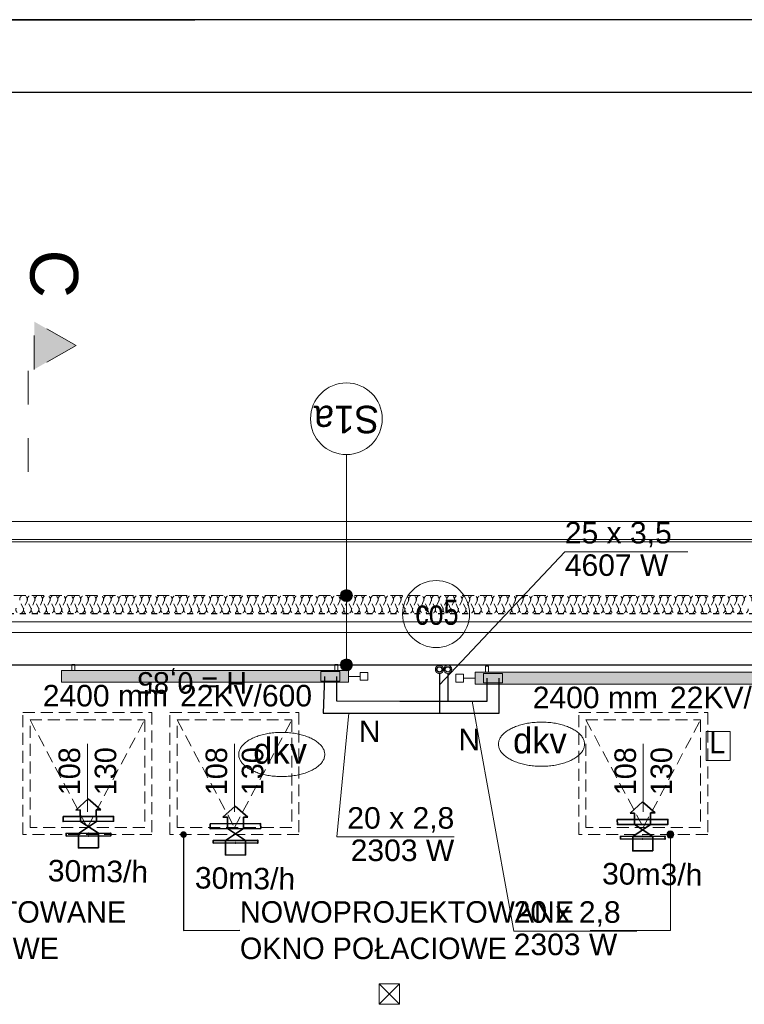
# Model space of a CAD drawing. Header units: millimetres. Extents: x -17429 to 155243, y -2908 to 188569.
# Tile 109 of 113: x 24733 to 30794, y 139826 to 148063. Entities that reach past the tile are written whole.
import ezdxf
from ezdxf.lldxf.tags import DXFTag

# ---------------------------------------------------------------- set-up
doc = ezdxf.new("R2010")
doc.units = ezdxf.units.MM
doc.header["$MEASUREMENT"] = 0
for name, pattern in [('Dashed', [564.444447, 282.222223, -282.222223]), ('Hidden Line', [100, 50, -50]), ('Hidden Line copy', [80, 40, -40]), ('Krawędzie ukryte', [150, 100, -50]), ('PHANTOM', [2.5, 1.25, -0.25, 0.25, -0.25, 0.25, -0.25])]:
    doc.linetypes.add(name, pattern=pattern)
doc.layers.get('0').update_dxf_attribs({"lineweight": 5})
for name, color, linetype in [('#opisy', 7, 'Continuous'), ('#podkład', 252, 'Continuous'), ('_TABELA', 7, 'Continuous'), ('Arch ocieplenie', 252, 'Continuous'), ('Arch opisy', 252, 'Continuous'), ('IS_Armatura_podłączeniowa_grz._dolnozas.', 255, 'SOLID'), ('IS_Armatura_Therm', 7, 'SOLID'), ('IS_Grafika', 7, 'SOLID'), ('IS_Grzejniki_Plan_rzut', 7, 'SOLID'), ('IS_Opisy_działek_Therm', 7, 'SOLID'), ('IS_Powrót', 5, 'DASH'), ('IS_Text_Armatury_Therm', 7, 'Continuous'), ('IS_Text_Odbiornikow_Therm', 7, 'Continuous'), ('IS_Zasilanie', 1, 'SOLID')]:
    doc.layers.add(name, color=color, linetype=linetype)
for name, color, linetype, lineweight in [('#piony', 7, 'Continuous', 5), ('Arch opisy_Nr_Pióra__1', 252, 'Continuous', 25), ('Arch opisy_Nr_Pióra__21', 252, 'Continuous', 13), ('arch przekroje_Nr_Pióra__21', 252, 'Continuous', 13), ('arch przekroje_Nr_Pióra__5', 252, 'Continuous', 13), ('FLUID-EXR.309', 6, 'Continuous', 35), ('INWENT DACH_Nr_Pióra__21', 7, 'Continuous', 13), ('INWENT KONST. DREWNIANA_Nr_Pióra__21', 7, 'Continuous', 13), ('INWENT OPISY_Nr_Pióra__21', 252, 'Continuous', 13), ('INWENT. OKNA_Nr_Pióra__21', 7, 'Continuous', 13), ('INWENT.ŚCIANY_Nr_Pióra__1', 252, 'Continuous', 25)]:
    doc.layers.add(name, color=color, linetype=linetype, lineweight=lineweight)
doc.layers.add('arch izolacje_Nr_Pióra__3', color=7, linetype='Continuous', lineweight=13, true_color=0xff6600)
doc.layers.add('Arch ocieplenie_Nr_Pióra__22', color=7, linetype='Continuous', lineweight=9, true_color=0x7f7f7f)
doc.styles.add('ARIAL', font='arial.ttf', dxfattribs={"width": 0.75})
doc.styles.add('GENERATED_STYLE_2', font='txt')
doc.styles.add('GENERATED_STYLE_4', font='txt')
doc.styles.add('GENERATED_STYLE_5', font='arial.ttf')
doc.styles.add('MtXpl_Arial', font='txt', dxfattribs={"height": 0.2})
doc.styles.get("Standard").update_dxf_attribs({"font": 'arial.ttf', "bigfont": 'BIGFONT.SHX'})
tags = doc.linetypes.add('DASH', pattern=[15, 10, -5]).pattern_tags.tags
tags[6:7] = [DXFTag(74, 4), DXFTag(75, 0), DXFTag(340, '0'), DXFTag(46, 0.0), DXFTag(50, 0.0), DXFTag(44, 0.0), DXFTag(45, 0.0)]
tags[4:5] = [DXFTag(74, 4), DXFTag(75, 0), DXFTag(340, '0'), DXFTag(46, 0.0), DXFTag(50, 0.0), DXFTag(44, 0.0), DXFTag(45, 0.0)]
tags = doc.linetypes.add('SOLID', pattern=[10, 10, 0]).pattern_tags.tags
tags[6:7] = [DXFTag(74, 4), DXFTag(75, 0), DXFTag(340, '0'), DXFTag(46, 0.0), DXFTag(50, 0.0), DXFTag(44, 0.0), DXFTag(45, 0.0)]
tags[4:5] = [DXFTag(74, 4), DXFTag(75, 0), DXFTag(340, '0'), DXFTag(46, 0.0), DXFTag(50, 0.0), DXFTag(44, 0.0), DXFTag(45, 0.0)]
doc.dimstyles.new('GENERATED_STYLE__6', dxfattribs={"dimtxt": 0.18, "dimasz": 109.44, "dimexe": 0.18, "dimexo": 0.0625, "dimgap": 0.09, "dimtad": 0, "dimtih": 1, "dimtoh": 1, "dimdec": 4, "dimzin": 0, "dimdsep": 46, "dimcen": 0.09, "dimadec": 0, "dimazin": 0, "dimtfac": 1, "dimtdec": 4, "dimtmove": 0, "dimatfit": 3, "dimldrblk": 'ARROWHEAD_11', "dimfxl": 1, "dimtolj": 1, "dimtzin": 0, "dimarcsym": 0})

# ---------------------------------------------------------------- blocks, each defined once
blk = doc.blocks.new('Izolacja cieplna 14_130', base_point=(32134.1, 143095.9))
at = {"layer": 'Arch ocieplenie_Nr_Pióra__22', "linetype": 'Hidden Line copy'}
for p, q in [((24762.1, 143140.5), (24735.5, 143201.2)), ((24794, 143201.2), (24767.4, 143140.5)), ((24825.9, 143140.5), (24799.3, 143201.2)), ((24857.8, 143201.2), (24831.2, 143140.5)), ((24889.7, 143140.5), (24863.1, 143201.2)), ((24921.6, 143201.2), (24895, 143140.5)), ((24953.5, 143140.5), (24926.9, 143201.2)), ((24985.4, 143201.2), (24958.8, 143140.5)), ((25017.3, 143140.5), (24990.7, 143201.2)), ((25049.2, 143201.2), (25022.6, 143140.5)), ((25081.1, 143140.5), (25054.5, 143201.2)), ((25113, 143201.2), (25086.4, 143140.5)), ((25144.9, 143140.5), (25118.3, 143201.2)), ((25176.8, 143201.2), (25150.2, 143140.5)), ((25208.7, 143140.5), (25182.2, 143201.2)), ((25240.6, 143201.2), (25214.1, 143140.5)), ((25272.5, 143140.5), (25246, 143201.2)), ((25304.4, 143201.2), (25277.9, 143140.5)), ((25336.3, 143140.5), (25309.8, 143201.2)), ((25368.2, 143201.2), (25341.7, 143140.5)), ((25400.1, 143140.5), (25373.6, 143201.2)), ((25432, 143201.2), (25405.5, 143140.5)), ((25463.9, 143140.5), (25437.4, 143201.2)), ((25495.8, 143201.2), (25469.3, 143140.5)), ((25527.7, 143140.5), (25501.2, 143201.2)), ((25559.6, 143201.2), (25533.1, 143140.5)), ((25591.5, 143140.5), (25565, 143201.2)), ((25623.4, 143201.2), (25596.9, 143140.5)), ((25655.3, 143140.5), (25628.8, 143201.2)), ((25687.2, 143201.2), (25660.7, 143140.5)), ((25719.1, 143140.5), (25692.6, 143201.2)), ((25751, 143201.2), (25724.5, 143140.5)), ((25782.9, 143140.5), (25756.4, 143201.2)), ((25814.8, 143201.2), (25788.3, 143140.5)), ((25846.7, 143140.5), (25820.2, 143201.2)), ((25878.6, 143201.2), (25852.1, 143140.5)), ((25910.5, 143140.5), (25884, 143201.2)), ((25942.4, 143201.2), (25915.9, 143140.5)), ((25974.3, 143140.5), (25947.8, 143201.2)), ((26006.2, 143201.2), (25979.7, 143140.5)), ((26038.1, 143140.5), (26011.6, 143201.2)), ((26070, 143201.2), (26043.5, 143140.5)), ((26101.9, 143140.5), (26075.4, 143201.2)), ((26133.8, 143201.2), (26107.3, 143140.5)), ((26165.7, 143140.5), (26139.2, 143201.2)), ((26197.6, 143201.2), (26171.1, 143140.5)), ((26229.6, 143140.5), (26203, 143201.2)), ((26261.5, 143201.2), (26234.9, 143140.5)), ((26293.4, 143140.5), (26266.8, 143201.2)), ((26325.3, 143201.2), (26298.7, 143140.5)), ((26357.2, 143140.5), (26330.6, 143201.2)), ((26389.1, 143201.2), (26362.5, 143140.5)), ((26421, 143140.5), (26394.4, 143201.2)), ((26452.9, 143201.2), (26426.3, 143140.5)), ((26484.8, 143140.5), (26458.2, 143201.2)), ((26516.7, 143201.2), (26490.1, 143140.5)), ((26548.6, 143140.5), (26522, 143201.2)), ((26580.5, 143201.2), (26553.9, 143140.5)), ((26612.4, 143140.5), (26585.8, 143201.2)), ((26644.3, 143201.2), (26617.7, 143140.5)), ((26676.2, 143140.5), (26649.6, 143201.2)), ((26708.1, 143201.2), (26681.5, 143140.5)), ((26740, 143140.5), (26713.4, 143201.2)), ((26771.9, 143201.2), (26745.3, 143140.5)), ((26803.8, 143140.5), (26777.2, 143201.2)), ((26835.7, 143201.2), (26809.1, 143140.5)), ((26867.6, 143140.5), (26841, 143201.2)), ((26899.5, 143201.2), (26872.9, 143140.5)), ((26931.4, 143140.5), (26904.8, 143201.2)), ((26963.3, 143201.2), (26936.8, 143140.5)), ((26995.2, 143140.5), (26968.7, 143201.2)), ((27027.1, 143201.2), (27000.6, 143140.5)), ((27059, 143140.5), (27032.5, 143201.2)), ((27090.9, 143201.2), (27064.4, 143140.5)), ((27122.8, 143140.5), (27096.3, 143201.2)), ((27154.7, 143201.2), (27128.2, 143140.5)), ((27186.6, 143140.5), (27160.1, 143201.2)), ((27218.5, 143201.2), (27192, 143140.5)), ((27250.4, 143140.5), (27223.9, 143201.2)), ((27282.3, 143201.2), (27255.8, 143140.5)), ((27314.2, 143140.5), (27287.7, 143201.2)), ((27346.1, 143201.2), (27319.6, 143140.5)), ((27378, 143140.5), (27351.5, 143201.2)), ((27409.9, 143201.2), (27383.4, 143140.5)), ((27441.8, 143140.5), (27415.3, 143201.2)), ((27473.7, 143201.2), (27447.2, 143140.5)), ((27505.6, 143140.5), (27479.1, 143201.2)), ((27537.5, 143201.2), (27511, 143140.5)), ((27569.4, 143140.5), (27542.9, 143201.2)), ((27601.3, 143201.2), (27574.8, 143140.5)), ((27633.2, 143140.5), (27606.7, 143201.2)), ((27665.1, 143201.2), (27638.6, 143140.5)), ((27697, 143140.5), (27670.5, 143201.2)), ((27728.9, 143201.2), (27702.4, 143140.5)), ((27760.8, 143140.5), (27734.3, 143201.2)), ((27792.7, 143201.2), (27766.2, 143140.5)), ((27824.6, 143140.5), (27798.1, 143201.2)), ((27856.5, 143201.2), (27830, 143140.5)), ((27888.4, 143140.5), (27861.9, 143201.2)), ((27920.3, 143201.2), (27893.8, 143140.5)), ((27952.3, 143140.5), (27925.7, 143201.2)), ((27984.2, 143201.2), (27957.6, 143140.5)), ((28016.1, 143140.5), (27989.5, 143201.2)), ((28048, 143201.2), (28021.4, 143140.5)), ((28079.9, 143140.5), (28053.3, 143201.2)), ((28111.8, 143201.2), (28085.2, 143140.5)), ((28143.7, 143140.5), (28117.1, 143201.2)), ((28175.6, 143201.2), (28149, 143140.5)), ((28207.5, 143140.5), (28180.9, 143201.2)), ((28239.4, 143201.2), (28212.8, 143140.5)), ((28271.3, 143140.5), (28244.7, 143201.2)), ((28303.2, 143201.2), (28276.6, 143140.5)), ((28335.1, 143140.5), (28308.5, 143201.2)), ((28367, 143201.2), (28340.4, 143140.5)), ((28398.9, 143140.5), (28372.3, 143201.2)), ((28430.8, 143201.2), (28404.2, 143140.5)), ((28462.7, 143140.5), (28436.1, 143201.2)), ((28494.6, 143201.2), (28468, 143140.5)), ((28526.5, 143140.5), (28499.9, 143201.2)), ((28558.4, 143201.2), (28531.8, 143140.5)), ((28590.3, 143140.5), (28563.7, 143201.2)), ((28622.2, 143201.2), (28595.6, 143140.5)), ((28654.1, 143140.5), (28627.5, 143201.2)), ((28686, 143201.2), (28659.5, 143140.5)), ((28717.9, 143140.5), (28691.4, 143201.2)), ((28749.8, 143201.2), (28723.3, 143140.5)), ((28781.7, 143140.5), (28755.2, 143201.2)), ((28813.6, 143201.2), (28787.1, 143140.5)), ((28845.5, 143140.5), (28819, 143201.2)), ((28877.4, 143201.2), (28850.9, 143140.5)), ((28909.3, 143140.5), (28882.8, 143201.2)), ((28941.2, 143201.2), (28914.7, 143140.5)), ((28973.1, 143140.5), (28946.6, 143201.2)), ((29005, 143201.2), (28978.5, 143140.5)), ((29036.9, 143140.5), (29010.4, 143201.2)), ((29068.8, 143201.2), (29042.3, 143140.5)), ((29100.7, 143140.5), (29074.2, 143201.2)), ((29132.6, 143201.2), (29106.1, 143140.5)), ((29164.5, 143140.5), (29138, 143201.2)), ((29196.4, 143201.2), (29169.9, 143140.5)), ((29228.3, 143140.5), (29201.8, 143201.2)), ((29260.2, 143201.2), (29233.7, 143140.5)), ((29292.1, 143140.5), (29265.6, 143201.2)), ((29324, 143201.2), (29297.5, 143140.5)), ((29355.9, 143140.5), (29329.4, 143201.2)), ((29387.8, 143201.2), (29361.3, 143140.5)), ((29419.7, 143140.5), (29393.2, 143201.2)), ((29451.6, 143201.2), (29425.1, 143140.5)), ((29483.5, 143140.5), (29457, 143201.2)), ((29515.4, 143201.2), (29488.9, 143140.5)), ((29547.3, 143140.5), (29520.8, 143201.2)), ((29579.2, 143201.2), (29552.7, 143140.5)), ((29611.1, 143140.5), (29584.6, 143201.2)), ((29643, 143201.2), (29616.5, 143140.5)), ((29675, 143140.5), (29648.4, 143201.2)), ((29706.9, 143201.2), (29680.3, 143140.5)), ((29738.8, 143140.5), (29712.2, 143201.2)), ((29770.7, 143201.2), (29744.1, 143140.5)), ((29802.6, 143140.5), (29776, 143201.2)), ((29834.5, 143201.2), (29807.9, 143140.5)), ((29866.4, 143140.5), (29839.8, 143201.2)), ((29898.3, 143201.2), (29871.7, 143140.5)), ((29930.2, 143140.5), (29903.6, 143201.2)), ((29962.1, 143201.2), (29935.5, 143140.5)), ((29994, 143140.5), (29967.4, 143201.2)), ((30025.9, 143201.2), (29999.3, 143140.5)), ((30057.8, 143140.5), (30031.2, 143201.2)), ((30089.7, 143201.2), (30063.1, 143140.5)), ((30121.6, 143140.5), (30095, 143201.2)), ((30153.5, 143201.2), (30126.9, 143140.5)), ((30185.4, 143140.5), (30158.8, 143201.2)), ((30217.3, 143201.2), (30190.7, 143140.5)), ((30249.2, 143140.5), (30222.6, 143201.2)), ((30281.1, 143201.2), (30254.5, 143140.5)), ((30313, 143140.5), (30286.4, 143201.2)), ((30344.9, 143201.2), (30318.3, 143140.5)), ((30376.8, 143140.5), (30350.2, 143201.2)), ((30408.7, 143201.2), (30382.1, 143140.5)), ((30440.6, 143140.5), (30414.1, 143201.2)), ((30472.5, 143201.2), (30446, 143140.5)), ((30504.4, 143140.5), (30477.9, 143201.2)), ((30536.3, 143201.2), (30509.8, 143140.5)), ((30568.2, 143140.5), (30541.7, 143201.2)), ((30600.1, 143201.2), (30573.6, 143140.5)), ((30632, 143140.5), (30605.5, 143201.2)), ((30663.9, 143201.2), (30637.4, 143140.5)), ((30695.8, 143140.5), (30669.3, 143201.2)), ((30727.7, 143201.2), (30701.2, 143140.5)), ((30759.6, 143140.5), (30733.1, 143201.2)), ((30791.5, 143201.2), (30765, 143140.5))]:
    blk.add_line(p, q, dxfattribs=at)
for centre, start, end in [((24764.7, 143214), 336.34881, 203.65129), ((24828.5, 143214), 336.34881, 203.65129), ((24892.4, 143214), 336.34881, 203.65129), ((24956.2, 143214), 336.34881, 203.65129), ((25020, 143214), 336.34881, 203.65129), ((25083.8, 143214), 336.34881, 203.65129), ((25147.6, 143214), 336.34881, 203.65129), ((25211.4, 143214), 336.34881, 203.65129), ((25275.2, 143214), 336.34881, 203.65129), ((25339, 143214), 336.34881, 203.65129), ((25402.8, 143214), 336.34881, 203.65129), ((25466.6, 143214), 336.34881, 203.65129), ((25530.4, 143214), 336.34881, 203.65129), ((25594.2, 143214), 336.34881, 203.65129), ((25658, 143214), 336.34881, 203.65129), ((25721.8, 143214), 336.34881, 203.65129), ((25785.6, 143214), 336.34881, 203.65129), ((25849.4, 143214), 336.34881, 203.65129), ((25913.2, 143214), 336.34881, 203.65129), ((25977, 143214), 336.34881, 203.65129), ((26040.8, 143214), 336.34881, 203.65129), ((26104.6, 143214), 336.34881, 203.65129), ((26168.4, 143214), 336.34881, 203.65129), ((26232.2, 143214), 336.34881, 203.65129), ((26296, 143214), 336.34881, 203.65129), ((26359.8, 143214), 336.34881, 203.65129), ((26423.6, 143214), 336.34881, 203.65129), ((26487.4, 143214), 336.34881, 203.65129), ((26551.2, 143214), 336.34881, 203.65129), ((26615.1, 143214), 336.34881, 203.65129), ((26678.9, 143214), 336.34881, 203.65129), ((26742.7, 143214), 336.34881, 203.65129), ((26806.5, 143214), 336.34881, 203.65129), ((26870.3, 143214), 336.34881, 203.65129), ((26934.1, 143214), 336.34881, 203.65129), ((26997.9, 143214), 336.34881, 203.65129), ((27061.7, 143214), 336.34881, 203.65129), ((27125.5, 143214), 336.34881, 203.65129), ((27189.3, 143214), 336.34881, 203.65129), ((27253.1, 143214), 336.34881, 203.65129), ((27316.9, 143214), 336.34881, 203.65129), ((27380.7, 143214), 336.34881, 203.65129), ((27444.5, 143214), 336.34881, 203.65129), ((27508.3, 143214), 336.34881, 203.65129), ((27572.1, 143214), 336.34881, 203.65129), ((27635.9, 143214), 336.34881, 203.65129), ((27699.7, 143214), 336.34881, 203.65129), ((27763.5, 143214), 336.34881, 203.65129), ((27827.3, 143214), 336.34881, 203.65129), ((27891.1, 143214), 336.34881, 203.65129), ((27954.9, 143214), 336.34881, 203.65129), ((28018.7, 143214), 336.34881, 203.65129), ((28082.5, 143214), 336.34881, 203.65129), ((28146.3, 143214), 336.34881, 203.65129), ((28210.1, 143214), 336.34881, 203.65129), ((28273.9, 143214), 336.34881, 203.65129), ((28337.8, 143214), 336.34881, 203.65129), ((28401.6, 143214), 336.34881, 203.65129), ((28465.4, 143214), 336.34881, 203.65129), ((28529.2, 143214), 336.34881, 203.65129), ((28593, 143214), 336.34881, 203.65129), ((28656.8, 143214), 336.34881, 203.65129), ((28720.6, 143214), 336.34881, 203.65129), ((28784.4, 143214), 336.34881, 203.65129), ((28848.2, 143214), 336.34881, 203.65129), ((28912, 143214), 336.34881, 203.65129), ((28975.8, 143214), 336.34881, 203.65129), ((29039.6, 143214), 336.34881, 203.65129), ((29103.4, 143214), 336.34881, 203.65129), ((29167.2, 143214), 336.34881, 203.65129), ((29231, 143214), 336.34881, 203.65129), ((29294.8, 143214), 336.34881, 203.65129), ((29358.6, 143214), 336.34881, 203.65129), ((29422.4, 143214), 336.34881, 203.65129), ((29486.2, 143214), 336.34881, 203.65129), ((29550, 143214), 336.34881, 203.65129), ((29613.8, 143214), 336.34881, 203.65129), ((29677.6, 143214), 336.34881, 203.65129), ((29741.4, 143214), 336.34881, 203.65129), ((29805.2, 143214), 336.34881, 203.65129), ((29869, 143214), 336.34881, 203.65129), ((29932.8, 143214), 336.34881, 203.65129), ((29996.6, 143214), 336.34881, 203.65129), ((30060.5, 143214), 336.34881, 203.65129), ((30124.3, 143214), 336.34881, 203.65129), ((30188.1, 143214), 336.34881, 203.65129), ((30251.9, 143214), 336.34881, 203.65129), ((30315.7, 143214), 336.34881, 203.65129), ((30379.5, 143214), 336.34881, 203.65129), ((30443.3, 143214), 336.34881, 203.65129), ((30507.1, 143214), 336.34881, 203.65129), ((30570.9, 143214), 336.34881, 203.65129), ((30634.7, 143214), 336.34881, 203.65129), ((30698.5, 143214), 336.34881, 203.65129), ((30762.3, 143214), 336.34881, 203.65129), ((30826.1, 143214), 336.34881, 203.65129), ((24732.8, 143127.8), 156.34879, 23.65124), ((24796.6, 143127.8), 156.34879, 23.65124), ((24860.5, 143127.8), 156.34879, 23.65124), ((24924.3, 143127.8), 156.34879, 23.65124), ((24988.1, 143127.8), 156.34879, 23.65124), ((25051.9, 143127.8), 156.34879, 23.65124), ((25115.7, 143127.8), 156.34879, 23.65124), ((25179.5, 143127.8), 156.34879, 23.65124), ((25243.3, 143127.8), 156.34879, 23.65124), ((25307.1, 143127.8), 156.34879, 23.65124), ((25370.9, 143127.8), 156.34879, 23.65124), ((25434.7, 143127.8), 156.34879, 23.65124), ((25498.5, 143127.8), 156.34879, 23.65124), ((25562.3, 143127.8), 156.34879, 23.65124), ((25626.1, 143127.8), 156.34879, 23.65124), ((25689.9, 143127.8), 156.34879, 23.65124), ((25753.7, 143127.8), 156.34879, 23.65124), ((25817.5, 143127.8), 156.34879, 23.65124), ((25881.3, 143127.8), 156.34879, 23.65124), ((25945.1, 143127.8), 156.34879, 23.65124), ((26008.9, 143127.8), 156.34879, 23.65124), ((26072.7, 143127.8), 156.34879, 23.65124), ((26136.5, 143127.8), 156.34879, 23.65124), ((26200.3, 143127.8), 156.34879, 23.65124), ((26264.1, 143127.8), 156.34879, 23.65124), ((26327.9, 143127.8), 156.34879, 23.65124), ((26391.7, 143127.8), 156.34879, 23.65124), ((26455.5, 143127.8), 156.34879, 23.65124), ((26519.3, 143127.8), 156.34879, 23.65124), ((26583.2, 143127.8), 156.34879, 23.65124), ((26647, 143127.8), 156.34879, 23.65124), ((26710.8, 143127.8), 156.34879, 23.65124), ((26774.6, 143127.8), 156.34879, 23.65124), ((26838.4, 143127.8), 156.34879, 23.65124), ((26902.2, 143127.8), 156.34879, 23.65124), ((26966, 143127.8), 156.34879, 23.65124), ((27029.8, 143127.8), 156.34879, 23.65124), ((27093.6, 143127.8), 156.34879, 23.65124), ((27157.4, 143127.8), 156.34879, 23.65124), ((27221.2, 143127.8), 156.34879, 23.65124), ((27285, 143127.8), 156.34879, 23.65124), ((27348.8, 143127.8), 156.34879, 23.65124), ((27412.6, 143127.8), 156.34879, 23.65124), ((27476.4, 143127.8), 156.34879, 23.65124), ((27540.2, 143127.8), 156.34879, 23.65124), ((27604, 143127.8), 156.34879, 23.65124), ((27667.8, 143127.8), 156.34879, 23.65124), ((27731.6, 143127.8), 156.34879, 23.65124), ((27795.4, 143127.8), 156.34879, 23.65124), ((27859.2, 143127.8), 156.34879, 23.65124), ((27923, 143127.8), 156.34879, 23.65124), ((27986.8, 143127.8), 156.34879, 23.65124), ((28050.6, 143127.8), 156.34879, 23.65124), ((28114.4, 143127.8), 156.34879, 23.65124), ((28178.2, 143127.8), 156.34879, 23.65124), ((28242, 143127.8), 156.34879, 23.65124), ((28305.9, 143127.8), 156.34879, 23.65124), ((28369.7, 143127.8), 156.34879, 23.65124), ((28433.5, 143127.8), 156.34879, 23.65124), ((28497.3, 143127.8), 156.34879, 23.65124), ((28561.1, 143127.8), 156.34879, 23.65124), ((28624.9, 143127.8), 156.34879, 23.65124), ((28688.7, 143127.8), 156.34879, 23.65124), ((28752.5, 143127.8), 156.34879, 23.65124), ((28816.3, 143127.8), 156.34879, 23.65124), ((28880.1, 143127.8), 156.34879, 23.65124), ((28943.9, 143127.8), 156.34879, 23.65124), ((29007.7, 143127.8), 156.34879, 23.65124), ((29071.5, 143127.8), 156.34879, 23.65124), ((29135.3, 143127.8), 156.34879, 23.65124), ((29199.1, 143127.8), 156.34879, 23.65124), ((29262.9, 143127.8), 156.34879, 23.65124), ((29326.7, 143127.8), 156.34879, 23.65124), ((29390.5, 143127.8), 156.34879, 23.65124), ((29454.3, 143127.8), 156.34879, 23.65124), ((29518.1, 143127.8), 156.34879, 23.65124), ((29581.9, 143127.8), 156.34879, 23.65124), ((29645.7, 143127.8), 156.34879, 23.65124), ((29709.5, 143127.8), 156.34879, 23.65124), ((29773.3, 143127.8), 156.34879, 23.65124), ((29837.1, 143127.8), 156.34879, 23.65124), ((29900.9, 143127.8), 156.34879, 23.65124), ((29964.7, 143127.8), 156.34879, 23.65124), ((30028.6, 143127.8), 156.34879, 23.65124), ((30092.4, 143127.8), 156.34879, 23.65124), ((30156.2, 143127.8), 156.34879, 23.65124), ((30220, 143127.8), 156.34879, 23.65124), ((30283.8, 143127.8), 156.34879, 23.65124), ((30347.6, 143127.8), 156.34879, 23.65124), ((30411.4, 143127.8), 156.34879, 23.65124), ((30475.2, 143127.8), 156.34879, 23.65124), ((30539, 143127.8), 156.34879, 23.65124), ((30602.8, 143127.8), 156.34879, 23.65124), ((30666.6, 143127.8), 156.34879, 23.65124), ((30730.4, 143127.8), 156.34879, 23.65124), ((30794.2, 143127.8), 156.34879, 23.65124)]:
    blk.add_arc(centre, 31.9, start, end, dxfattribs=at)
blk = doc.blocks.new('Linia_136', base_point=(27465.4, 143245.9))
at = {"layer": 'Arch opisy_Nr_Pióra__21', "linetype": 'Continuous'}
blk.add_line((27465.4, 143245.9), (27465.4, 144424.9), dxfattribs=at)
blk.add_circle((27465.4, 144724.9), 300, dxfattribs=at)
blk = doc.blocks.new('Linia_137', base_point=(27465.4, 142665.9))
at = {"layer": 'Arch opisy_Nr_Pióra__21', "linetype": 'Continuous'}
for points in [[(27515.4, 143245.9), (27511.6, 143265), (27500.8, 143281.2), (27484.5, 143292.1), (27465.4, 143295.9), (27446.3, 143292.1), (27430.1, 143281.2), (27419.2, 143265), (27415.4, 143245.9), (27419.2, 143226.7), (27430.1, 143210.5), (27446.3, 143199.7), (27465.4, 143195.9), (27484.5, 143199.7), (27500.8, 143210.5), (27511.6, 143226.7)], [(27515.4, 142665.9), (27511.6, 142685), (27500.8, 142701.2), (27484.5, 142712), (27465.4, 142715.9), (27446.3, 142712), (27430.1, 142701.2), (27419.2, 142685), (27415.4, 142665.9), (27419.2, 142646.7), (27430.1, 142630.5), (27446.3, 142619.7), (27465.4, 142615.9), (27484.5, 142619.7), (27500.8, 142630.5), (27511.6, 142646.7)]]:
    blk.add_hatch(color=256, dxfattribs=at).paths.add_polyline_path(points, flags=0)
blk.add_line((27465.4, 142715.9), (27465.4, 143195.9), dxfattribs=at)
for centre in [(27465.4, 143245.9), (27465.4, 142665.9)]:
    blk.add_circle(centre, 50, dxfattribs=at)
blk = doc.blocks.new('ARROWHEAD_11')
at = {"color": 0, "linetype": 'Continuous', "lineweight": 0}
blk.add_line((0, 0), (-1, 0), dxfattribs=at)
at = {"color": 0, "linetype": 'Continuous', "lineweight": 0, "const_width": 0.25, "flags": 128}
blk.add_lwpolyline([(-0.125, 0, 1), (0.125, 0, 1)], format="xyb", close=True, dxfattribs=at)
blk = doc.blocks.new('gfgf')
at = {"layer": '_TABELA', "color": 7}
for p, q in [((41197.7, 148063.5), (-15802.3, 148063.5)), ((40597.7, 147453.5), (-13302.3, 147453.5))]:
    blk.add_line(p, q, dxfattribs=at)
blk = doc.blocks.new('hg')
at = {"layer": 'FLUID-EXR.309', "color": 7}
for p, q in [((17736.9, 124343.3), (17844.7, 124488.1)), ((17745.9, 124510.2), (17837.5, 124354.6)), ((17844.7, 124488.1), (17940.6, 124483)), ((17942.6, 124520), (17940.6, 124483)), ((18029.8, 124411.2), (17942.6, 124520)), ((17931.4, 124312.3), (18029.8, 124411.2)), ((17837.5, 124354.6), (17933.4, 124349.4)), ((17933.4, 124349.4), (17931.4, 124312.3))]:
    blk.add_line(p, q, dxfattribs=at)
for points in [[(17730.2, 124614.3), (17710.1, 124241.5), (17731.4, 124240.4), (17751.5, 124613.1)], [(17893.7, 124630.3), (17870.9, 124207.9), (17829.7, 124210.2), (17852.4, 124632.6)], [(17745.9, 124510.2), (17625.4, 124516.7), (17616.4, 124349.8), (17736.9, 124343.3)]]:
    blk.add_lwpolyline(points, close=True, dxfattribs=at)
for p in [(17720.1, 124427.9), (17741.4, 124426.7), (17710.1, 124241.5), (17731.4, 124240.4)]:
    blk.add_point(p, dxfattribs=at)
blk = doc.blocks.new('piwnica')
at = {"layer": 'Arch opisy_Nr_Pióra__21', "linetype": 'Continuous'}
blk.add_hatch(color=252, dxfattribs=at).paths.add_polyline_path([(30205.6, 141245.9), (30203.3, 141257.3), (30196.8, 141267.1), (30187.1, 141273.6), (30175.6, 141275.9), (30164.1, 141273.6), (30154.4, 141267.1), (30147.9, 141257.3), (30145.6, 141245.9), (30147.9, 141234.4), (30154.4, 141224.6), (30164.1, 141218.1), (30175.6, 141215.9), (30187.1, 141218.1), (30196.8, 141224.6), (30203.3, 141234.4)], flags=0)
at = {"layer": 'arch przekroje_Nr_Pióra__5', "linetype": 'Continuous'}
blk.add_hatch(color=252, dxfattribs=at).paths.add_polyline_path([(24854.1, 145537.9), (24854.1, 145137.9), (25204.1, 145337.9)], flags=0)
at = {"layer": 'arch izolacje_Nr_Pióra__3', "color": 252, "linetype": 'Krawędzie ukryte'}
blk.add_line((11334.1, 143245.9), (32134.1, 143245.9), dxfattribs=at)
at = {"layer": 'Arch opisy_Nr_Pióra__21', "color": 252, "linetype": 'Continuous'}
for p, q in [((30175.6, 141215.9), (30175.6, 140444.2)), ((30175.6, 140444.2), (29504.5, 140444.2))]:
    blk.add_line(p, q, dxfattribs=at)
blk.add_circle((30175.6, 141245.9), 30, dxfattribs=at)
at = {"layer": 'arch przekroje_Nr_Pióra__5', "color": 252, "linetype": 'Dashed'}
for p, q in [((25204.1, 145337.9), (24854.1, 145537.9)), ((24854.1, 145137.9), (24854.1, 145537.9)), ((24804.1, 144279.9), (24804.1, 145337.9)), ((25204.1, 145337.9), (24854.1, 145137.9))]:
    blk.add_line(p, q, dxfattribs=at)
at = {"layer": 'INWENT DACH_Nr_Pióra__21', "color": 252, "linetype": 'Continuous'}
for p, q in [((11334.1, 143865.9), (32584.1, 143865.9)), ((11334.1, 143715.9), (32584.1, 143715.9)), ((11334.1, 143695.9), (32584.1, 143695.9)), ((11334.1, 143025.9), (32584.1, 143025.9)), ((11334.1, 142935.9), (32584.1, 142935.9))]:
    blk.add_line(p, q, dxfattribs=at)
at = {"layer": 'INWENT KONST. DREWNIANA_Nr_Pióra__21', "color": 252, "linetype": 'Continuous'}
for p, q in [((27909.1, 139995.9), (27739.1, 139995.9)), ((27739.1, 139995.9), (27739.1, 139825.9)), ((27739.1, 139995.9), (27909.1, 139825.9)), ((27739.1, 139825.9), (27909.1, 139995.9)), ((27909.1, 139825.9), (27909.1, 139995.9)), ((27739.1, 139825.9), (27909.1, 139825.9))]:
    blk.add_line(p, q, dxfattribs=at)
at = {"layer": 'INWENT OPISY_Nr_Pióra__21', "color": 252, "linetype": 'Continuous'}
for p, q in [((25299.1, 141435.9), (25299.1, 142005.9)), ((26529.1, 141435.9), (26529.1, 142005.9)), ((29949.1, 141435.9), (29949.1, 142005.9))]:
    blk.add_line(p, q, dxfattribs=at)
at = {"layer": 'INWENT. OKNA_Nr_Pióra__21', "color": 252, "linetype": 'Krawędzie ukryte'}
for p, q in [((24759.1, 141245.9), (24759.1, 142265.9)), ((24759.1, 142265.9), (25839.1, 142265.9)), ((25839.1, 142265.9), (25839.1, 141245.9)), ((25989.1, 141245.9), (25989.1, 142265.9)), ((25989.1, 142265.9), (27069.1, 142265.9)), ((27069.1, 142265.9), (27069.1, 141245.9)), ((29409.1, 141245.9), (29409.1, 142265.9)), ((29409.1, 142265.9), (30489.1, 142265.9)), ((30489.1, 142265.9), (30489.1, 141245.9)), ((24819.1, 142205.9), (25299.1, 141305.9)), ((24819.1, 141305.9), (24819.1, 142205.9)), ((24819.1, 142205.9), (25779.1, 142205.9)), ((25299.1, 141305.9), (25779.1, 142205.9)), ((25779.1, 142205.9), (25779.1, 141305.9)), ((26049.1, 142205.9), (26529.1, 141305.9)), ((26049.1, 141305.9), (26049.1, 142205.9)), ((26049.1, 142205.9), (27009.1, 142205.9)), ((26529.1, 141305.9), (27009.1, 142205.9)), ((27009.1, 142205.9), (27009.1, 141305.9)), ((29469.1, 142205.9), (29949.1, 141305.9)), ((29469.1, 141305.9), (29469.1, 142205.9)), ((29469.1, 142205.9), (30429.1, 142205.9)), ((29949.1, 141305.9), (30429.1, 142205.9)), ((30429.1, 142205.9), (30429.1, 141305.9)), ((25779.1, 141305.9), (24819.1, 141305.9)), ((27009.1, 141305.9), (26049.1, 141305.9)), ((30429.1, 141305.9), (29469.1, 141305.9)), ((25839.1, 141245.9), (24759.1, 141245.9)), ((27069.1, 141245.9), (25989.1, 141245.9)), ((30489.1, 141245.9), (29409.1, 141245.9))]:
    blk.add_line(p, q, dxfattribs=at)
at = {"layer": 'INWENT.ŚCIANY_Nr_Pióra__1', "color": 252, "linetype": 'Hidden Line'}
blk.add_line((11334.1, 143095.9), (31984.1, 143095.9), dxfattribs=at)
at = {"layer": 'INWENT.ŚCIANY_Nr_Pióra__1', "color": 252, "linetype": 'Continuous'}
blk.add_line((11334.1, 142665.9), (31664.1, 142665.9), dxfattribs=at)
at = {"layer": 'Arch ocieplenie', "color": 252, "linetype": 'Hidden Line copy', "lineweight": 9}
blk.add_blockref('Izolacja cieplna 14_130', (32134.1, 143095.9), dxfattribs=at)
at = {"layer": 'Arch opisy', "color": 252, "linetype": 'Continuous'}
for name, p in [('Linia_136', (27465.4, 143245.9)), ('Linia_137', (27465.4, 142665.9))]:
    blk.add_blockref(name, p, dxfattribs=at)
at = {"layer": 'Arch opisy_Nr_Pióra__1', "color": 252, "linetype": 'Continuous', "insert": (27465.4, 144603.5), "char_height": 230, "attachment_point": 2, "rotation": 180, "style": 'GENERATED_STYLE_4'}
blk.add_mtext('{S1a}', dxfattribs=at)
at = {"layer": 'Arch opisy_Nr_Pióra__21', "color": 252, "linetype": 'Continuous', "char_height": 180, "width": 2514.08, "attachment_point": 4, "line_spacing_factor": 1.015474, "style": 'GENERATED_STYLE_4'}
for insert in [(22827.8, 140445.1), (22827.8, 140445.1), (26575, 140445.1)]:
    blk.add_mtext('{NOWOPROJEKTOWANE \\POKNO POŁACIOWE}', dxfattribs=dict(at, insert=insert))
at = {"layer": 'arch przekroje_Nr_Pióra__21', "color": 252, "linetype": 'Continuous', "insert": (25221.2, 145937.9), "char_height": 400, "attachment_point": 2, "rotation": 270, "style": 'GENERATED_STYLE_5'}
blk.add_mtext('{C}', dxfattribs=at)
at = {"layer": 'INWENT OPISY_Nr_Pióra__21', "color": 252, "linetype": 'Continuous', "insert": (26175.7, 142425), "char_height": 180, "attachment_point": 2, "rotation": 180, "style": 'GENERATED_STYLE_2'}
blk.add_mtext('{H = 0,85}', dxfattribs=at)
at = {"layer": 'INWENT OPISY_Nr_Pióra__21', "color": 252, "linetype": 'Continuous', "char_height": 180, "width": 1346.334, "attachment_point": 2, "rotation": 90, "line_spacing_factor": 1.008452, "style": 'GENERATED_STYLE_2'}
for insert in [(25057.9, 141775.9), (26287.9, 141775.9), (29707.9, 141775.9)]:
    blk.add_mtext('{108\\P130}', dxfattribs=dict(at, insert=insert))
at = {"layer": 'Arch opisy_Nr_Pióra__21', "color": 252, "linetype": 'Continuous', "annotation_type": 0, "has_hookline": 1, "hookline_direction": 0, "text_width": 2837.1}
for points in [[(21685.3, 141245.9), (21685.3, 140444.2), (22827.7, 140445.1)], [(22356.4, 141245.9), (22356.4, 140444.2), (22827.7, 140445.1)], [(26103.5, 141245.9), (26103.5, 140444.2), (26574.9, 140445.1)]]:
    blk.add_leader(points, dimstyle='GENERATED_STYLE__6', dxfattribs=at)

msp = doc.modelspace()

# ---------------------------------------------------------------- linework, layer by layer
at = {"layer": '#piony', "color": 7}
msp.add_circle((28216.1, 143091), 280.2, dxfattribs=at)
at = {"layer": '_TABELA', "color": 7}
msp.add_line((-15802.3, 148063.5), (26197.7, 148063.5), dxfattribs=at)
at = {"layer": 'IS_Armatura_podłączeniowa_grz._dolnozas.', "color": 7, "lineweight": 0, "ltscale": 10}
for p, q in [((27412.1, 142609.6), (27252.1, 142609.6)), ((27252.1, 142609.6), (27252.1, 142529.6)), ((27412.1, 142529.6), (27412.1, 142609.6)), ((28772.3, 142594.3), (28612.3, 142594.3)), ((28612.3, 142594.3), (28612.3, 142514.3)), ((28772.3, 142514.3), (28772.3, 142594.3)), ((27252.1, 142529.6), (27412.1, 142529.6)), ((28612.3, 142514.3), (28772.3, 142514.3))]:
    msp.add_line(p, q, dxfattribs=at)
at = {"layer": 'IS_Armatura_Therm', "color": 7, "lineweight": 0, "ltscale": 10}
for p, q in [((27644.6, 142602.1), (27579.6, 142602.1)), ((27579.6, 142602.1), (27579.6, 142537.1)), ((27644.6, 142537.1), (27644.6, 142602.1)), ((27482.1, 142569.6), (27579.6, 142569.6)), ((27579.6, 142537.1), (27644.6, 142537.1)), ((28444.8, 142586.8), (28379.8, 142586.8)), ((28379.8, 142586.8), (28379.8, 142521.8)), ((28379.8, 142521.8), (28444.8, 142521.8)), ((28444.8, 142521.8), (28444.8, 142586.8)), ((28542.3, 142554.3), (28444.8, 142554.3))]:
    msp.add_line(p, q, dxfattribs=at)
at = {"layer": 'IS_Grafika', "color": 7, "lineweight": 5, "ltscale": 10}
for p, q in [((30676.2, 142109.2), (30476, 142109.2)), ((30476, 142109.2), (30476, 141864.9)), ((30676.2, 141864.9), (30676.2, 142109.2)), ((30476, 141864.9), (30676.2, 141864.9))]:
    msp.add_line(p, q, dxfattribs=at)
for points, knots in [([(29097.8, 142186.8), (29080.1, 142186.8), (29045.3, 142185.5), (28994.6, 142179.7), (28946.8, 142170.5), (28902.6, 142158), (28862.4, 142142.5), (28826.8, 142124.4), (28796.3, 142104), (28771.4, 142081.3), (28752.6, 142056.6), (28740.7, 142029.9), (28738, 142011.2), (28738, 142002)], [0, 0, 0, 0, 53.206774, 104.286131, 152.960622, 198.951577, 242.000697, 281.900205, 318.538128, 351.968842, 382.520946, 410.942343, 438.528187, 438.528187, 438.528187, 438.528187]), ([(29457.6, 142002), (29457.6, 142011.2), (29454.9, 142029.9), (29443, 142056.6), (29424.2, 142081.3), (29399.3, 142104), (29368.8, 142124.4), (29333.2, 142142.5), (29293, 142158), (29248.8, 142170.5), (29201, 142179.7), (29150.3, 142185.5), (29115.5, 142186.8), (29097.8, 142186.8)], [0, 0, 0, 0, 27.585844, 56.00724, 86.559344, 119.990058, 156.627982, 196.52749, 239.576609, 285.567565, 334.242055, 385.321413, 438.528187, 438.528187, 438.528187, 438.528187]), ([(26924.7, 142100.9), (26907, 142100.9), (26872.2, 142099.6), (26821.5, 142093.8), (26773.7, 142084.6), (26729.5, 142072.1), (26689.3, 142056.7), (26653.7, 142038.6), (26623.2, 142018.1), (26598.3, 141995.4), (26579.5, 141970.7), (26567.6, 141944.1), (26564.9, 141925.3), (26564.9, 141916.1)], [0, 0, 0, 0, 53.206774, 104.286131, 152.960622, 198.951577, 242.000697, 281.900205, 318.538128, 351.968842, 382.520946, 410.942343, 438.528187, 438.528187, 438.528187, 438.528187]), ([(27284.5, 141916.1), (27284.5, 141925.3), (27281.8, 141944.1), (27269.9, 141970.7), (27251.1, 141995.4), (27226.2, 142018.1), (27195.7, 142038.6), (27160.1, 142056.7), (27119.9, 142072.1), (27075.7, 142084.6), (27027.9, 142093.8), (26977.2, 142099.6), (26942.4, 142100.9), (26924.7, 142100.9)], [0, 0, 0, 0, 27.585844, 56.00724, 86.559344, 119.990058, 156.627982, 196.52749, 239.576609, 285.567565, 334.242055, 385.321413, 438.528187, 438.528187, 438.528187, 438.528187]), ([(28738, 142002), (28738, 141992.8), (28740.7, 141974), (28752.6, 141947.4), (28771.4, 141922.7), (28796.3, 141900), (28826.8, 141879.5), (28862.4, 141861.4), (28902.6, 141846), (28946.8, 141833.5), (28994.6, 141824.2), (29045.3, 141818.5), (29080.1, 141817.2), (29097.8, 141817.2)], [0, 0, 0, 0, 27.585844, 56.00724, 86.559344, 119.990058, 156.627982, 196.52749, 239.576609, 285.567565, 334.242055, 385.321413, 438.528187, 438.528187, 438.528187, 438.528187]), ([(29097.8, 141817.2), (29115.5, 141817.2), (29150.3, 141818.5), (29201, 141824.2), (29248.8, 141833.5), (29293, 141846), (29333.2, 141861.4), (29368.8, 141879.5), (29399.3, 141900), (29424.2, 141922.7), (29443, 141947.4), (29454.9, 141974), (29457.6, 141992.8), (29457.6, 142002)], [0, 0, 0, 0, 53.206774, 104.286131, 152.960622, 198.951577, 242.000697, 281.900205, 318.538128, 351.968842, 382.520946, 410.942343, 438.528187, 438.528187, 438.528187, 438.528187]), ([(26564.9, 141916.1), (26564.9, 141906.9), (26567.6, 141888.1), (26579.5, 141861.5), (26598.3, 141836.8), (26623.2, 141814.1), (26653.7, 141793.6), (26689.3, 141775.5), (26729.5, 141760.1), (26773.7, 141747.6), (26821.5, 141738.4), (26872.2, 141732.6), (26907, 141731.3), (26924.7, 141731.3)], [0, 0, 0, 0, 27.585844, 56.00724, 86.559344, 119.990058, 156.627982, 196.52749, 239.576609, 285.567565, 334.242055, 385.321413, 438.528187, 438.528187, 438.528187, 438.528187]), ([(26924.7, 141731.3), (26942.4, 141731.3), (26977.2, 141732.6), (27027.9, 141738.4), (27075.7, 141747.6), (27119.9, 141760.1), (27160.1, 141775.5), (27195.7, 141793.6), (27226.2, 141814.1), (27251.1, 141836.8), (27269.9, 141861.5), (27281.8, 141888.1), (27284.5, 141906.9), (27284.5, 141916.1)], [0, 0, 0, 0, 53.206774, 104.286131, 152.960622, 198.951577, 242.000697, 281.900205, 318.538128, 351.968842, 382.520946, 410.942343, 438.528187, 438.528187, 438.528187, 438.528187])]:
    msp.add_open_spline(points, degree=3, knots=knots, dxfattribs=at)
at = {"layer": 'IS_Grzejniki_Plan_rzut', "color": 252, "lineweight": 0, "ltscale": 10}
for p, q in [((27482.1, 142619.6), (25082.1, 142619.6)), ((25082.1, 142619.6), (25082.1, 142519.6)), ((25169.6, 142619.6), (25169.6, 142669.6)), ((25169.6, 142669.6), (25194.6, 142669.6)), ((25194.6, 142669.6), (25194.6, 142619.6)), ((27394.6, 142669.6), (27369.6, 142669.6)), ((27369.6, 142669.6), (27369.6, 142619.6)), ((27394.6, 142619.6), (27394.6, 142669.6)), ((27482.1, 142519.6), (27482.1, 142619.6)), ((30942.3, 142604.3), (28542.3, 142604.3)), ((28542.3, 142604.3), (28542.3, 142504.3)), ((28629.8, 142604.3), (28629.8, 142654.3)), ((28629.8, 142654.3), (28654.8, 142654.3)), ((28654.8, 142654.3), (28654.8, 142604.3)), ((25082.1, 142519.6), (27482.1, 142519.6)), ((28542.3, 142504.3), (30942.3, 142504.3))]:
    msp.add_line(p, q, dxfattribs=at)
at = {"layer": 'IS_Grzejniki_Plan_rzut', "color": 252, "linetype": 'Continuous', "lineweight": 0, "ltscale": 10, "extrusion": (0, 0, -1)}
for points in [[(-27482.1, 142519.6), (-25082.1, 142619.6), (-25082.1, 142519.6)], [(-25082.1, 142619.6), (-27482.1, 142519.6), (-27482.1, 142619.6)], [(-30942.3, 142504.3), (-28542.3, 142604.3), (-28542.3, 142504.3)], [(-28542.3, 142604.3), (-30942.3, 142504.3), (-30942.3, 142604.3)]]:
    msp.add_solid(points, dxfattribs=at)
at = {"layer": 'IS_Opisy_działek_Therm', "color": 7, "lineweight": 5, "ltscale": 10}
for p, q in [((28244.1, 142499.6), (29292.6, 143611.9)), ((29292.6, 143611.9), (30322.6, 143611.9)), ((28517.5, 142362.8), (28865.1, 140438.5)), ((27485, 142262.8), (27384.5, 141225.9)), ((28368, 141225.9), (27384.5, 141225.9)), ((28865.1, 140438.5), (29895.1, 140438.5))]:
    msp.add_line(p, q, dxfattribs=at)
at = {"layer": 'IS_Powrót', "color": 5, "lineweight": 30, "ltscale": 20}
for p, q in [((28313.6, 142593.9), (28313.6, 142362.8)), ((27382.1, 142569.6), (27382.1, 142365.6)), ((28642.3, 142362.8), (28642.3, 142554.3)), ((27382.1, 142365.6), (27913, 142362.8)), ((27913, 142362.8), (28642.3, 142362.8))]:
    msp.add_line(p, q, dxfattribs=at)
for centre in [(28244.1, 142627.8), (28313.6, 142628)]:
    msp.add_circle(centre, 22.1, dxfattribs=at)
at = {"layer": 'IS_Powrót', "color": 5, "lineweight": 0, "ltscale": 20}
msp.add_circle((28313.6, 142628), 34.1, dxfattribs=at)
at = {"layer": 'IS_Zasilanie', "color": 1, "lineweight": 30, "ltscale": 10}
for p, q in [((28244.1, 142593.8), (28244.1, 142262.8)), ((27282.1, 142569.6), (27271, 142262.8)), ((28742.3, 142262.8), (28742.3, 142554.3)), ((27271, 142262.8), (28013, 142262.8)), ((28013, 142262.8), (28742.3, 142262.8))]:
    msp.add_line(p, q, dxfattribs=at)
at = {"layer": 'IS_Zasilanie', "color": 1, "linetype": 'PHANTOM', "lineweight": 0, "ltscale": 250}
msp.add_circle((28244.1, 142627.8), 34.1, dxfattribs=at)
at = {"layer": 'IS_Zasilanie', "color": 1, "linetype": 'PHANTOM', "lineweight": 30, "ltscale": 250}
msp.add_circle((28244.1, 142627.8), 22.1, dxfattribs=at)
msp.add_circle((28244.1, 142627.8), 22.1, dxfattribs=at)

# ---------------------------------------------------------------- block references
at = {"layer": '#podkład'}
msp.add_blockref('piwnica', (0, 0), dxfattribs=at)
msp.add_blockref('gfgf', (0, 0))
at = {"color": 2, "rotation": 93.3538706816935}
for p in [(150559.2, 130824.3), (155195.7, 130798.9), (151789.2, 130764.3)]:
    msp.add_blockref('hg', p, dxfattribs=at)

# ---------------------------------------------------------------- texts
at = {"layer": '#opisy', "color": 7, "lineweight": 0, "style": 'ARIAL'}
for p in [(24967.4, 140855.1, 139.7), (26197.4, 140795.1, 139.7), (29603.9, 140829.8, 139.7)]:
    msp.add_text('30m3/h', height=180, rotation=359.21724, dxfattribs=at).set_placement(p)
at = {"layer": 'IS_Grafika', "color": 7, "lineweight": 5, "ltscale": 10, "style": 'MtXpl_Arial', "width": 0.8}
msp.add_text('co5', height=210, dxfattribs=at).set_placement((28041.6, 143001))
at = {"layer": 'IS_Grafika', "color": 7, "lineweight": 5, "ltscale": 10, "style": 'MtXpl_Arial'}
for s, height, p in [('dkv', 216, (28859.9, 141925)), ('L', 180, (30501.6, 141925.5)), ('dkv', 216, (26686.8, 141839.1))]:
    msp.add_text(s, height=height, dxfattribs=at).set_placement(p)
at = {"layer": 'IS_Opisy_działek_Therm', "color": 7, "lineweight": 5, "ltscale": 10, "char_height": 180}
for s, insert, attachment_point in [('\\fArial|b0|i0;25 x 3,5', (29292.6, 143647.9), 7), ('\\fArial|b0|i0;4607 W', (29292.6, 143590.3), 1), ('\\fArial|b0|i0;20 x 2,8', (28368, 141261.9), 9), ('\\fArial|b0|i0;2303 W', (28368, 141204.3), 3), ('\\fArial|b0|i0;20 x 2,8', (28865.1, 140474.5), 7), ('\\fArial|b0|i0;2303 W', (28865.1, 140416.9), 1)]:
    msp.add_mtext(s, dxfattribs=dict(at, insert=insert, attachment_point=attachment_point))
at = {"layer": 'IS_Text_Armatury_Therm', "color": 7, "linetype": 'SOLID', "ltscale": 10, "char_height": 180}
for insert, attachment_point in [((27751.1, 142019.3), 9), ((28402.9, 141951.2), 7)]:
    msp.add_mtext('\\fArial|b0|i0;N  ', dxfattribs=dict(at, insert=insert, attachment_point=attachment_point))
at = {"layer": 'IS_Text_Odbiornikow_Therm', "color": 7, "linetype": 'SOLID', "ltscale": 10, "char_height": 180}
for s, insert, attachment_point in [('\\fArial|b0|i0;22KV/600', (26074, 142498), 1), ('\\fArial|b0|i0;2400 mm', (25974, 142498), 3), ('\\fArial|b0|i0;2400 mm', (30072.3, 142482.7), 3), ('\\fArial|b0|i0;22KV/600', (30172.3, 142482.7), 1)]:
    msp.add_mtext(s, dxfattribs=dict(at, insert=insert, attachment_point=attachment_point))

doc.saveas('drawing.dxf')
